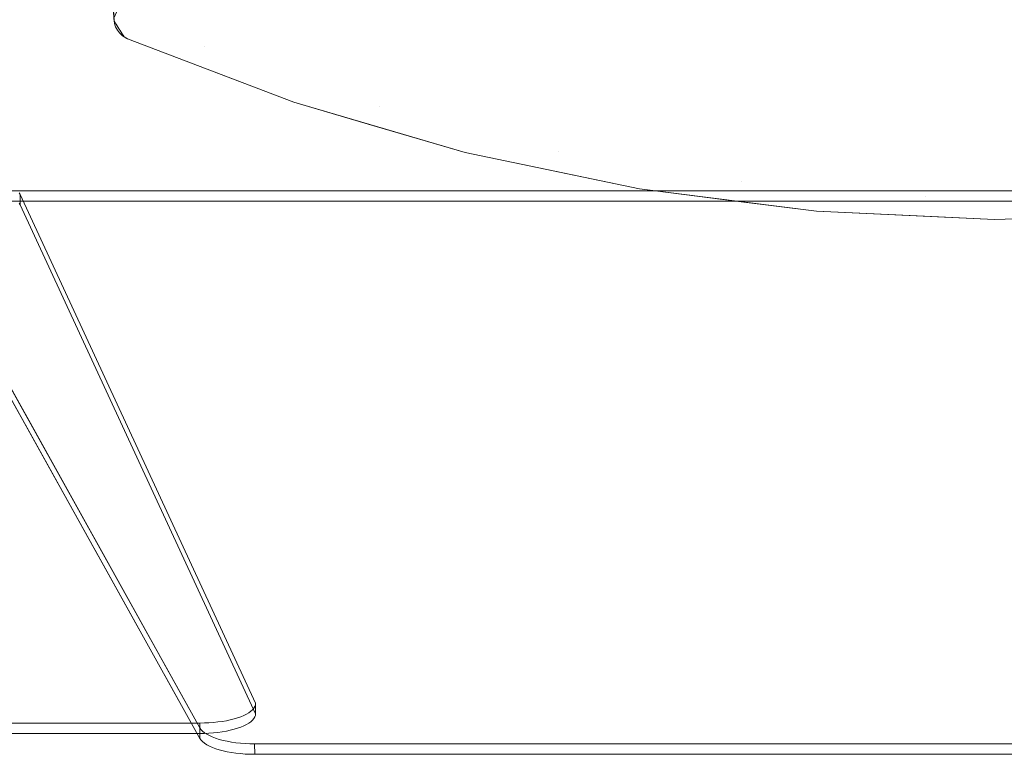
# Model space of a CAD drawing. Header units: millimetres. Extents: x -174 to 174, y -184 to 184.
# Tile 2 of 35: x -89 to -1, y -184 to -119. Entities that reach past the tile are written whole.
import ezdxf

# ---------------------------------------------------------------- set-up
doc = ezdxf.new("R2010")
doc.units = ezdxf.units.MM
doc.header["$LTSCALE"] = 5.08
doc.layers.add('Lighting-LED', color=7, linetype='Continuous', lineweight=5, true_color=0x000000)

# ---------------------------------------------------------------- blocks, each defined once
blk = doc.blocks.new('Group-1')
at = {"layer": 'Lighting-LED', "color": 18, "linetype": 'Continuous', "lineweight": 5}
for points, invisible_edges in [([(-5176.635, -839.152, -335.614), (-5176.79, -836.445, -346.052), (-5176.056, -849.225, -346.052)], 8), ([(-5176.79, -836.445, -346.052), (-5144.632, -860.974, -346.052), (-5159.949, -856.487, -346.052)], 9), ([(-5176.79, -836.445, -346.052), (-5129.006, -864.229, -346.052), (-5144.632, -860.974, -346.052)], 9), ([(-5176.79, -836.445, -346.052), (-5014.219, -836.772, -346.052), (-5034.375, -857.292, -346.052), (-5049.749, -861.582, -346.052)], 11), ([(-5176.79, -836.445, -346.052), (-5097.227, -866.968, -346.052), (-5113.171, -866.231, -346.052), (-5129.006, -864.229, -346.052)], 9), ([(-5049.749, -861.582, -346.052), (-5065.415, -864.636, -346.052), (-5176.79, -836.445, -346.052)], 10), ([(-5065.415, -864.636, -346.052), (-5081.275, -866.435, -346.052), (-5097.227, -866.968, -346.052), (-5176.79, -836.445, -346.052)], 12), ([(-5176.023, -849.393, -346.052), (-5176.056, -849.225, -346.052), (-5176.79, -836.445, -346.052), (-5159.949, -856.487, -346.052)], 12), ([(-5133.6, -848.176, -216.338), (-5118.352, -850.682, -216.338), (-5117.031, -839.825, -174.884), (-5131.376, -837.467, -174.884)], 15), ([(-5176.056, -849.225, -346.052), (-5176.056, -849.225, -315.191), (-5176.398, -843.269, -323.915), (-5176.635, -839.152, -335.614)], 10), ([(-5166.111, -846.839, -258.459), (-5150.86, -852.069, -258.459), (-5148.585, -844.403, -216.338), (-5163.202, -839.389, -216.338)], 15), ([(-5118.352, -850.682, -216.338), (-5102.947, -851.904, -216.338), (-5102.539, -840.975, -174.884), (-5117.031, -839.825, -174.884)], 15), ([(-5102.947, -851.904, -216.338), (-5087.495, -851.834, -216.338), (-5088.002, -840.909, -174.884), (-5102.539, -840.975, -174.884)], 15), ([(-5176.056, -849.225, -315.191), (-5176.071, -848.959, -311.369), (-5176.398, -843.269, -323.915)], 8), ([(-5150.86, -852.069, -258.459), (-5135.226, -856.006, -258.459), (-5133.6, -848.176, -216.338), (-5148.585, -844.403, -216.338)], 15), ([(-5175.266, -847.17, -288.141), (-5175.713, -848.164, -301.047), (-5167.936, -851.513, -301.038)], 10), ([(-5175.266, -847.17, -288.141), (-5167.936, -851.513, -301.038), (-5166.111, -846.839, -258.459)], 11), ([(-5167.936, -851.513, -301.038), (-5152.288, -856.88, -301.038), (-5150.86, -852.069, -258.459), (-5166.111, -846.839, -258.459)], 15), ([(-5167.936, -851.513, -301.038), (-5175.713, -848.164, -301.047), (-5176.071, -848.959, -311.369)], 9), ([(-5135.226, -856.006, -258.459), (-5119.317, -858.621, -258.459), (-5118.352, -850.682, -216.338), (-5133.6, -848.176, -216.338)], 15), ([(-5176.071, -848.959, -311.369), (-5176.056, -849.225, -315.191), (-5167.936, -851.513, -301.038)], 10), ([(-5176.056, -849.225, -346.052), (-5176.023, -849.393, -346.052), (-5175.966, -849.365, -317.545)], 10), ([(-5175.966, -849.365, -317.545), (-5176.056, -849.225, -315.191), (-5176.056, -849.225, -346.052)], 8), ([(-5176.056, -849.225, -315.191), (-5175.966, -849.365, -317.545), (-5167.936, -851.513, -301.038)], 10), ([(-5175.877, -849.506, -319.9), (-5175.966, -849.365, -317.545), (-5176.023, -849.393, -346.052)], 10), ([(-5176.023, -849.393, -346.052), (-5175.976, -849.558, -346.052), (-5175.877, -849.506, -319.9)], 10), ([(-5175.916, -849.719, -346.052), (-5175.976, -849.558, -346.052), (-5176.023, -849.393, -346.052), (-5159.949, -856.487, -346.052)], 12), ([(-5175.788, -849.647, -322.255), (-5175.877, -849.506, -319.9), (-5175.976, -849.558, -346.052)], 10), ([(-5175.976, -849.558, -346.052), (-5175.916, -849.719, -346.052), (-5175.788, -849.647, -322.255)], 10), ([(-5175.966, -849.365, -317.545), (-5175.877, -849.506, -319.9), (-5167.936, -851.513, -301.038)], 10), ([(-5175.698, -849.787, -324.61), (-5175.788, -849.647, -322.255), (-5175.916, -849.719, -346.052)], 10), ([(-5175.916, -849.719, -346.052), (-5175.843, -849.874, -346.052), (-5175.698, -849.787, -324.61)], 10), ([(-5159.949, -856.487, -346.052), (-5175.843, -849.874, -346.052), (-5175.916, -849.719, -346.052)], 9), ([(-5167.936, -851.513, -301.038), (-5175.877, -849.506, -319.9), (-5175.788, -849.647, -322.255)], 9), ([(-5175.609, -849.928, -326.965), (-5175.698, -849.787, -324.61), (-5175.843, -849.874, -346.052)], 10), ([(-5167.936, -851.513, -301.038), (-5175.788, -849.647, -322.255), (-5175.698, -849.787, -324.61)], 9), ([(-5168.592, -853.189, -340.028), (-5175.698, -849.787, -324.61), (-5175.609, -849.928, -326.965)], 9), ([(-5175.698, -849.787, -324.61), (-5168.592, -853.189, -340.028), (-5167.936, -851.513, -301.038)], 11), ([(-5175.843, -849.874, -346.052), (-5175.757, -850.022, -346.052), (-5175.609, -849.928, -326.965)], 10), ([(-5175.757, -850.022, -346.052), (-5175.843, -849.874, -346.052), (-5159.949, -856.487, -346.052)], 10), ([(-5175.519, -850.069, -329.32), (-5175.609, -849.928, -326.965), (-5175.757, -850.022, -346.052)], 10), ([(-5175.757, -850.022, -346.052), (-5175.659, -850.163, -346.052), (-5175.519, -850.069, -329.32)], 10), ([(-5159.949, -856.487, -346.052), (-5175.55, -850.295, -346.052), (-5175.659, -850.163, -346.052), (-5175.757, -850.022, -346.052)], 9), ([(-5175.43, -850.209, -331.675), (-5175.519, -850.069, -329.32), (-5175.659, -850.163, -346.052)], 10), ([(-5175.659, -850.163, -346.052), (-5175.55, -850.295, -346.052), (-5175.43, -850.209, -331.675)], 10), ([(-5168.592, -853.189, -340.028), (-5175.609, -849.928, -326.965), (-5175.519, -850.069, -329.32)], 9), ([(-5175.34, -850.35, -334.03), (-5175.43, -850.209, -331.675), (-5175.55, -850.295, -346.052)], 10), ([(-5175.55, -850.295, -346.052), (-5175.43, -850.418, -346.052), (-5175.34, -850.35, -334.03)], 10), ([(-5175.3, -850.53, -346.052), (-5175.43, -850.418, -346.052), (-5175.55, -850.295, -346.052), (-5159.949, -856.487, -346.052)], 12), ([(-5175.519, -850.069, -329.32), (-5175.43, -850.209, -331.675), (-5168.592, -853.189, -340.028)], 10), ([(-5168.592, -853.189, -340.028), (-5175.43, -850.209, -331.675), (-5175.34, -850.35, -334.03)], 9), ([(-5175.251, -850.491, -336.385), (-5175.34, -850.35, -334.03), (-5175.43, -850.418, -346.052)], 10), ([(-5175.43, -850.418, -346.052), (-5175.3, -850.53, -346.052), (-5175.251, -850.491, -336.385)], 10), ([(-5175.34, -850.35, -334.03), (-5175.251, -850.491, -336.385), (-5168.592, -853.189, -340.028)], 10), ([(-5175.161, -850.631, -338.739), (-5175.251, -850.491, -336.385), (-5175.3, -850.53, -346.052)], 10), ([(-5175.3, -850.53, -346.052), (-5175.161, -850.631, -346.052), (-5175.161, -850.631, -338.739)], 10), ([(-5159.949, -856.487, -346.052), (-5175.161, -850.631, -346.052), (-5175.3, -850.53, -346.052)], 9), ([(-5168.592, -853.189, -340.028), (-5175.251, -850.491, -336.385), (-5175.161, -850.631, -338.739)], 9), ([(-5175.161, -850.631, -338.739), (-5175.161, -850.631, -346.052), (-5175.015, -850.72, -346.052), (-5175.015, -850.72, -339.981)], 5), ([(-5159.949, -856.487, -346.052), (-5174.861, -850.797, -346.052), (-5175.015, -850.72, -346.052), (-5175.161, -850.631, -346.052)], 8), ([(-5175.161, -850.631, -338.739), (-5175.015, -850.72, -339.981), (-5168.592, -853.189, -340.028)], 10), ([(-5119.317, -858.621, -258.459), (-5103.246, -859.896, -258.459), (-5102.947, -851.904, -216.338), (-5118.352, -850.682, -216.338)], 15), ([(-5175.015, -850.72, -346.052), (-5174.923, -850.768, -340.405), (-5174.944, -850.758, -340.336)], 9), ([(-5175.015, -850.72, -346.052), (-5174.898, -850.78, -340.473), (-5174.912, -850.774, -340.44)], 9), ([(-5174.912, -850.774, -340.44), (-5174.923, -850.768, -340.405), (-5175.015, -850.72, -346.052)], 10), ([(-5174.944, -850.758, -340.336), (-5174.961, -850.749, -340.266), (-5175.015, -850.72, -346.052)], 10), ([(-5175.015, -850.72, -346.052), (-5174.873, -850.792, -340.519), (-5174.878, -850.79, -340.512)], 9), ([(-5174.878, -850.79, -340.512), (-5174.882, -850.787, -340.505), (-5175.015, -850.72, -346.052)], 10), ([(-5174.882, -850.787, -340.505), (-5174.891, -850.784, -340.489), (-5175.015, -850.72, -346.052)], 10), ([(-5174.891, -850.784, -340.489), (-5174.898, -850.78, -340.473), (-5175.015, -850.72, -346.052)], 10), ([(-5175.015, -850.72, -346.052), (-5174.861, -850.797, -346.052), (-5174.861, -850.797, -340.533)], 8), ([(-5174.861, -850.797, -340.533), (-5174.864, -850.796, -340.53), (-5175.015, -850.72, -346.052)], 10), ([(-5174.864, -850.796, -340.53), (-5174.867, -850.794, -340.526), (-5175.015, -850.72, -346.052)], 10), ([(-5174.867, -850.794, -340.526), (-5174.873, -850.792, -340.519), (-5175.015, -850.72, -346.052)], 10), ([(-5174.961, -850.749, -340.266), (-5175.015, -850.72, -339.981), (-5175.015, -850.72, -346.052)], 10), ([(-5175.015, -850.72, -339.981), (-5174.961, -850.749, -340.266), (-5168.592, -853.189, -340.028)], 10), ([(-5174.961, -850.749, -340.266), (-5174.944, -850.758, -340.336), (-5168.592, -853.189, -340.028)], 10), ([(-5168.592, -853.189, -340.028), (-5174.944, -850.758, -340.336), (-5174.923, -850.768, -340.405)], 9), ([(-5168.592, -853.189, -340.028), (-5174.923, -850.768, -340.405), (-5174.912, -850.774, -340.44)], 9), ([(-5168.592, -853.189, -340.028), (-5174.912, -850.774, -340.44), (-5174.898, -850.78, -340.473), (-5174.891, -850.784, -340.489)], 9), ([(-5174.891, -850.784, -340.489), (-5174.882, -850.787, -340.505), (-5168.592, -853.189, -340.028)], 10), ([(-5174.882, -850.787, -340.505), (-5174.878, -850.79, -340.512), (-5168.592, -853.189, -340.028)], 10), ([(-5168.592, -853.189, -340.028), (-5174.878, -850.79, -340.512), (-5174.873, -850.792, -340.519), (-5174.867, -850.794, -340.526)], 9), ([(-5174.867, -850.794, -340.526), (-5174.864, -850.796, -340.53), (-5168.592, -853.189, -340.028)], 10), ([(-5174.864, -850.796, -340.53), (-5174.861, -850.797, -340.533), (-5168.592, -853.189, -340.028)], 8), ([(-5174.861, -850.797, -346.052), (-5159.949, -856.487, -346.052), (-5159.949, -856.487, -339.332), (-5168.592, -853.189, -340.028)], 10), ([(-5168.592, -853.189, -340.028), (-5174.861, -850.797, -340.533), (-5174.861, -850.797, -346.052)], 8), ([(-5167.936, -851.513, -301.038), (-5168.592, -853.189, -340.028), (-5159.949, -856.487, -339.332)], 9), ([(-5152.288, -856.88, -301.038), (-5167.936, -851.513, -301.038), (-5159.949, -856.487, -339.332)], 11), ([(-5152.288, -856.88, -301.038), (-5136.246, -860.919, -301.038), (-5135.226, -856.006, -258.459), (-5150.86, -852.069, -258.459)], 15), ([(-5103.246, -859.896, -258.459), (-5087.123, -859.823, -258.459), (-5087.495, -851.834, -216.338), (-5102.947, -851.904, -216.338)], 15), ([(-5152.794, -858.583, -338.975), (-5159.949, -856.487, -339.332), (-5159.949, -856.487, -346.052), (-5144.632, -860.974, -346.052)], 10), ([(-5159.949, -856.487, -339.332), (-5152.794, -858.583, -338.975), (-5152.288, -856.88, -301.038)], 10), ([(-5136.246, -860.919, -301.038), (-5119.923, -863.602, -301.038), (-5119.317, -858.621, -258.459), (-5135.226, -856.006, -258.459)], 15), ([(-5152.288, -856.88, -301.038), (-5152.794, -858.583, -338.975), (-5144.632, -860.974, -338.568)], 9), ([(-5136.246, -860.919, -301.038), (-5152.288, -856.88, -301.038), (-5144.632, -860.974, -338.568)], 11), ([(-5144.632, -860.974, -346.052), (-5144.632, -860.974, -338.568), (-5152.794, -858.583, -338.975)], 9), ([(-5119.923, -863.602, -301.038), (-5103.433, -864.91, -301.038), (-5103.246, -859.896, -258.459), (-5119.317, -858.621, -258.459)], 15), ([(-5103.433, -864.91, -301.038), (-5086.891, -864.835, -301.038), (-5087.123, -859.823, -258.459), (-5103.246, -859.896, -258.459)], 15), ([(-5144.632, -860.974, -338.568), (-5136.605, -862.646, -338.362), (-5136.246, -860.919, -301.038)], 10), ([(-5136.605, -862.646, -338.362), (-5144.632, -860.974, -338.568), (-5144.632, -860.974, -346.052), (-5129.006, -864.229, -346.052)], 10), ([(-5136.246, -860.919, -301.038), (-5136.605, -862.646, -338.362), (-5129.006, -864.229, -338.168)], 9), ([(-5119.923, -863.602, -301.038), (-5136.246, -860.919, -301.038), (-5129.006, -864.229, -338.168)], 11), ([(-5129.006, -864.229, -346.052), (-5129.006, -864.229, -338.168), (-5136.605, -862.646, -338.362)], 9), ([(-5129.006, -864.229, -338.168), (-5120.135, -865.35, -338.13), (-5119.923, -863.602, -301.038)], 10), ([(-5119.923, -863.602, -301.038), (-5120.135, -865.35, -338.13), (-5113.171, -866.231, -338.101)], 9), ([(-5103.433, -864.91, -301.038), (-5119.923, -863.602, -301.038), (-5113.171, -866.231, -338.101)], 11), ([(-5184.549, -864.581, -368.785), (-5184.463, -864.728, -369.176), (-5168.383, -912.044, -494.349), (-5217.533, -912.044, -494.349)], 10), ([(-4988.981, -871.88, -382.061), (-5201.968, -871.88, -382.061), (-5201.975, -864.404, -362.282), (-4988.975, -864.404, -362.282)], 11), ([(-5184.549, -864.581, -368.785), (-5184.549, -865.516, -368.432), (-5184.463, -865.664, -368.822), (-5184.463, -864.728, -369.176)], 1), ([(-5167.56, -912.02, -494.285), (-5184.463, -864.728, -369.176), (-5163.383, -910.276, -489.672), (-5163.4, -910.422, -490.058)], 9), ([(-5167.56, -912.02, -494.285), (-5167.97, -912.038, -494.333), (-5168.383, -912.044, -494.349), (-5184.463, -864.728, -369.176)], 12), ([(-5120.135, -865.35, -338.13), (-5129.006, -864.229, -338.168), (-5129.006, -864.229, -346.052), (-5113.171, -866.231, -346.052)], 10), ([(-5217.533, -912.979, -493.995), (-5168.383, -912.979, -493.995), (-5184.463, -865.664, -368.822), (-5184.549, -865.516, -368.432)], 10), ([(-5201.962, -872.815, -381.707), (-4988.987, -872.815, -381.707), (-4988.975, -865.339, -361.929), (-5201.975, -865.339, -361.929)], 11), ([(-5184.463, -865.664, -368.822), (-5168.383, -912.979, -493.995), (-5167.97, -912.973, -493.979), (-5167.56, -912.955, -493.931)], 9), ([(-5163.4, -911.357, -489.704), (-5163.383, -911.211, -489.318), (-5184.463, -865.664, -368.822), (-5167.56, -912.955, -493.931)], 12), ([(-5113.171, -866.231, -346.052), (-5113.171, -866.231, -338.101), (-5120.135, -865.35, -338.13)], 9), ([(-5113.171, -866.231, -338.101), (-5103.497, -866.678, -338.259), (-5103.433, -864.91, -301.038)], 10), ([(-5103.433, -864.91, -301.038), (-5103.497, -866.678, -338.259), (-5097.227, -866.968, -338.362)], 9), ([(-5086.891, -864.835, -301.038), (-5103.433, -864.91, -301.038), (-5097.227, -866.968, -338.362)], 11), ([(-5097.227, -866.968, -338.362), (-5086.806, -866.62, -338.76), (-5086.891, -864.835, -301.038)], 10), ([(-5103.497, -866.678, -338.259), (-5113.171, -866.231, -338.101), (-5113.171, -866.231, -346.052), (-5097.227, -866.968, -346.052)], 10), ([(-5086.806, -866.62, -338.76), (-5097.227, -866.968, -338.362), (-5097.227, -866.968, -346.052), (-5081.275, -866.435, -346.052)], 10), ([(-5097.227, -866.968, -346.052), (-5097.227, -866.968, -338.362), (-5103.497, -866.678, -338.259)], 9), ([(-4988.981, -871.88, -382.061), (-5187.281, -878.559, -399.731), (-5201.968, -871.88, -382.061)], 9), ([(-4988.981, -871.88, -382.061), (-5168.375, -912.479, -489.466), (-5187.281, -878.559, -399.731)], 9), ([(-5168.137, -912.771, -490.238), (-5168.274, -912.627, -489.857), (-5168.375, -912.479, -489.466), (-4988.981, -871.88, -382.061)], 12), ([(-4988.981, -871.88, -382.061), (-5167.966, -912.91, -490.607), (-5168.137, -912.771, -490.238)], 9), ([(-5167.525, -913.171, -491.297), (-5167.761, -913.044, -490.961), (-5167.966, -912.91, -490.607), (-4988.981, -871.88, -382.061)], 12), ([(-4988.981, -871.88, -382.061), (-5167.259, -913.291, -491.613), (-5167.525, -913.171, -491.297)], 9), ([(-5166.645, -913.503, -492.174), (-5166.965, -913.401, -491.906), (-5167.259, -913.291, -491.613), (-4988.981, -871.88, -382.061)], 12), ([(-4988.981, -871.88, -382.061), (-5166.301, -913.594, -492.416), (-5166.645, -913.503, -492.174)], 9), ([(-5165.554, -913.744, -492.813), (-5165.937, -913.675, -492.63), (-5166.301, -913.594, -492.416), (-4988.981, -871.88, -382.061)], 12), ([(-4988.981, -871.88, -382.061), (-5165.156, -913.802, -492.965), (-5165.554, -913.744, -492.813)], 9), ([(-5164.325, -913.879, -493.17), (-5164.745, -913.847, -493.084), (-5165.156, -913.802, -492.965), (-4988.981, -871.88, -382.061)], 12), ([(-4988.981, -871.88, -382.061), (-5163.899, -913.899, -493.221), (-5164.325, -913.879, -493.17)], 9), ([(-4988.981, -871.88, -382.061), (-5163.469, -913.905, -493.239), (-5163.899, -913.899, -493.221)], 9), ([(-5163.469, -913.905, -493.239), (-4988.981, -871.88, -382.061), (-5003.669, -878.559, -399.731)], 9), ([(-5201.962, -872.815, -381.707), (-5003.675, -879.495, -399.377), (-4988.987, -872.815, -381.707)], 9), ([(-5201.962, -872.815, -381.707), (-5022.99, -913.846, -490.253), (-5022.819, -913.706, -489.885)], 9), ([(-5201.962, -872.815, -381.707), (-5022.581, -913.415, -489.112), (-5003.675, -879.495, -399.377)], 9), ([(-5201.962, -872.815, -381.707), (-5023.697, -914.226, -491.259), (-5023.431, -914.107, -490.943)], 9), ([(-5022.819, -913.706, -489.885), (-5022.682, -913.562, -489.503), (-5022.581, -913.415, -489.112), (-5201.962, -872.815, -381.707)], 12), ([(-5201.962, -872.815, -381.707), (-5024.655, -914.53, -492.063), (-5024.311, -914.438, -491.821)], 9), ([(-5023.431, -914.107, -490.943), (-5023.194, -913.98, -490.607), (-5022.99, -913.846, -490.253), (-5201.962, -872.815, -381.707)], 12), ([(-5201.962, -872.815, -381.707), (-5027.057, -914.834, -492.868), (-5026.631, -914.815, -492.816)], 9), ([(-5201.962, -872.815, -381.707), (-5025.8, -914.737, -492.611), (-5025.402, -914.68, -492.459)], 9), ([(-5024.311, -914.438, -491.821), (-5023.991, -914.337, -491.552), (-5023.697, -914.226, -491.259), (-5201.962, -872.815, -381.707)], 12), ([(-5201.962, -872.815, -381.707), (-5027.486, -914.841, -492.885), (-5027.057, -914.834, -492.868)], 9), ([(-5025.402, -914.68, -492.459), (-5025.019, -914.61, -492.276), (-5024.655, -914.53, -492.063), (-5201.962, -872.815, -381.707)], 12), ([(-5027.486, -914.841, -492.885), (-5201.962, -872.815, -381.707), (-5187.275, -879.495, -399.377)], 9), ([(-5026.631, -914.815, -492.816), (-5026.21, -914.782, -492.73), (-5025.8, -914.737, -492.611), (-5201.962, -872.815, -381.707)], 12), ([(-5027.48, -913.905, -493.239), (-5163.469, -913.905, -493.239), (-5003.669, -878.559, -399.731)], 10), ([(-5163.463, -914.841, -492.885), (-5187.275, -879.495, -399.377), (-5168.369, -913.415, -489.112)], 9), ([(-5163.463, -914.841, -492.885), (-5027.486, -914.841, -492.885), (-5187.275, -879.495, -399.377)], 10), ([(-5163.4, -910.422, -490.058), (-5163.451, -910.567, -490.442), (-5163.536, -910.71, -490.82), (-5167.56, -912.02, -494.285)], 12), ([(-5163.451, -910.567, -490.442), (-5163.451, -911.502, -490.088), (-5163.536, -911.645, -490.466), (-5163.536, -910.71, -490.82)], 5), ([(-5163.4, -910.422, -490.058), (-5163.4, -911.357, -489.704), (-5163.451, -911.502, -490.088), (-5163.451, -910.567, -490.442)], 5), ([(-5163.383, -910.276, -489.672), (-5163.383, -911.211, -489.318), (-5163.4, -911.357, -489.704), (-5163.4, -910.422, -490.058)], 4), ([(-5163.536, -910.71, -490.82), (-5163.654, -910.85, -491.19), (-5167.56, -912.02, -494.285)], 10), ([(-5167.56, -912.02, -494.285), (-5163.654, -910.85, -491.19), (-5163.804, -910.986, -491.55), (-5163.986, -911.117, -491.898)], 9), ([(-5163.986, -911.117, -491.898), (-5164.197, -911.243, -492.23), (-5167.56, -912.02, -494.285)], 10), ([(-5167.56, -912.02, -494.285), (-5164.197, -911.243, -492.23), (-5164.437, -911.362, -492.544), (-5164.704, -911.473, -492.839)], 9), ([(-5167.56, -912.955, -493.931), (-5163.536, -911.645, -490.466), (-5163.451, -911.502, -490.088), (-5163.4, -911.357, -489.704)], 9), ([(-5167.56, -912.02, -494.285), (-5164.704, -911.473, -492.839), (-5164.997, -911.577, -493.113)], 9), ([(-5164.704, -911.473, -492.839), (-5164.704, -912.409, -492.486), (-5164.997, -912.512, -492.759), (-5164.997, -911.577, -493.113)], 5), ([(-5164.437, -911.362, -492.544), (-5164.437, -912.297, -492.191), (-5164.704, -912.409, -492.486), (-5164.704, -911.473, -492.839)], 5), ([(-5164.197, -911.243, -492.23), (-5164.197, -912.178, -491.876), (-5164.437, -912.297, -492.191), (-5164.437, -911.362, -492.544)], 5), ([(-5163.986, -911.117, -491.898), (-5163.986, -912.053, -491.544), (-5164.197, -912.178, -491.876), (-5164.197, -911.243, -492.23)], 5), ([(-5163.804, -910.986, -491.55), (-5163.804, -911.921, -491.197), (-5163.986, -912.053, -491.544), (-5163.986, -911.117, -491.898)], 5), ([(-5163.654, -910.85, -491.19), (-5163.654, -911.785, -490.837), (-5163.804, -911.921, -491.197), (-5163.804, -910.986, -491.55)], 5), ([(-5163.536, -910.71, -490.82), (-5163.536, -911.645, -490.466), (-5163.654, -911.785, -490.837), (-5163.654, -910.85, -491.19)], 5), ([(-5167.97, -912.038, -494.333), (-5167.97, -912.973, -493.979), (-5168.383, -912.979, -493.995), (-5168.383, -912.044, -494.349)], 1), ([(-5167.56, -912.02, -494.285), (-5167.56, -912.955, -493.931), (-5167.97, -912.973, -493.979), (-5167.97, -912.038, -494.333)], 5), ([(-5164.997, -911.577, -493.113), (-5165.312, -911.671, -493.363), (-5165.648, -911.756, -493.587), (-5167.56, -912.02, -494.285)], 12), ([(-5167.56, -912.955, -493.931), (-5163.654, -911.785, -490.837), (-5163.536, -911.645, -490.466)], 9), ([(-5166.76, -911.948, -494.095), (-5167.156, -911.99, -494.206), (-5167.56, -912.02, -494.285), (-5165.648, -911.756, -493.587)], 12), ([(-5163.986, -912.053, -491.544), (-5163.804, -911.921, -491.197), (-5163.654, -911.785, -490.837), (-5167.56, -912.955, -493.931)], 12), ([(-5167.156, -911.99, -494.206), (-5167.156, -912.925, -493.852), (-5167.56, -912.955, -493.931), (-5167.56, -912.02, -494.285)], 5), ([(-5167.56, -912.955, -493.931), (-5164.197, -912.178, -491.876), (-5163.986, -912.053, -491.544)], 9), ([(-5164.704, -912.409, -492.486), (-5164.437, -912.297, -492.191), (-5164.197, -912.178, -491.876), (-5167.56, -912.955, -493.931)], 12), ([(-5166.76, -911.948, -494.095), (-5166.76, -912.883, -493.742), (-5167.156, -912.925, -493.852), (-5167.156, -911.99, -494.206)], 5), ([(-5165.648, -911.756, -493.587), (-5166.003, -911.831, -493.785), (-5166.375, -911.895, -493.955), (-5166.76, -911.948, -494.095)], 8), ([(-5166.375, -911.895, -493.955), (-5166.375, -912.83, -493.601), (-5166.76, -912.883, -493.742), (-5166.76, -911.948, -494.095)], 5), ([(-5166.003, -911.831, -493.785), (-5166.003, -912.766, -493.431), (-5166.375, -912.83, -493.601), (-5166.375, -911.895, -493.955)], 5), ([(-5165.648, -911.756, -493.587), (-5165.648, -912.691, -493.234), (-5166.003, -912.766, -493.431), (-5166.003, -911.831, -493.785)], 5), ([(-5165.312, -911.671, -493.363), (-5165.312, -912.606, -493.009), (-5165.648, -912.691, -493.234), (-5165.648, -911.756, -493.587)], 5), ([(-5164.997, -911.577, -493.113), (-5164.997, -912.512, -492.759), (-5165.312, -912.606, -493.009), (-5165.312, -911.671, -493.363)], 5), ([(-5168.369, -913.415, -489.112), (-5168.375, -912.479, -489.466), (-5168.274, -912.627, -489.857), (-5168.268, -913.562, -489.503)], 4), ([(-5168.268, -913.562, -489.503), (-5168.274, -912.627, -489.857), (-5168.137, -912.771, -490.238), (-5168.131, -913.706, -489.885)], 5), ([(-5168.131, -913.706, -489.885), (-5168.137, -912.771, -490.238), (-5167.966, -912.91, -490.607), (-5167.96, -913.846, -490.253)], 5), ([(-5167.96, -913.846, -490.253), (-5167.966, -912.91, -490.607), (-5167.761, -913.044, -490.961), (-5167.755, -913.98, -490.607)], 5), ([(-5167.755, -913.98, -490.607), (-5167.761, -913.044, -490.961), (-5167.525, -913.171, -491.297), (-5167.519, -914.107, -490.943)], 5), ([(-5164.997, -912.512, -492.759), (-5164.704, -912.409, -492.486), (-5167.56, -912.955, -493.931)], 10), ([(-5167.56, -912.955, -493.931), (-5165.648, -912.691, -493.234), (-5165.312, -912.606, -493.009), (-5164.997, -912.512, -492.759)], 9), ([(-5165.648, -912.691, -493.234), (-5167.56, -912.955, -493.931), (-5167.156, -912.925, -493.852), (-5166.76, -912.883, -493.742)], 9), ([(-5167.519, -914.107, -490.943), (-5167.525, -913.171, -491.297), (-5167.259, -913.291, -491.613), (-5167.253, -914.226, -491.259)], 5), ([(-5166.76, -912.883, -493.742), (-5166.375, -912.83, -493.601), (-5166.003, -912.766, -493.431), (-5165.648, -912.691, -493.234)], 8), ([(-5168.369, -913.415, -489.112), (-5168.268, -913.562, -489.503), (-5168.131, -913.706, -489.885), (-5167.96, -913.846, -490.253)], 8), ([(-5167.96, -913.846, -490.253), (-5167.755, -913.98, -490.607), (-5168.369, -913.415, -489.112)], 10), ([(-5167.755, -913.98, -490.607), (-5167.519, -914.107, -490.943), (-5168.369, -913.415, -489.112)], 10), ([(-5167.519, -914.107, -490.943), (-5167.253, -914.226, -491.259), (-5168.369, -913.415, -489.112)], 10), ([(-5167.253, -914.226, -491.259), (-5166.959, -914.337, -491.552), (-5168.369, -913.415, -489.112)], 10), ([(-5166.959, -914.337, -491.552), (-5166.638, -914.438, -491.821), (-5168.369, -913.415, -489.112)], 10), ([(-5166.638, -914.438, -491.821), (-5166.295, -914.53, -492.063), (-5168.369, -913.415, -489.112)], 10), ([(-5166.295, -914.53, -492.063), (-5165.93, -914.61, -492.276), (-5168.369, -913.415, -489.112)], 10), ([(-5165.93, -914.61, -492.276), (-5165.548, -914.68, -492.459), (-5168.369, -913.415, -489.112)], 10), ([(-5165.548, -914.68, -492.459), (-5165.15, -914.737, -492.611), (-5168.369, -913.415, -489.112)], 10), ([(-5165.15, -914.737, -492.611), (-5164.739, -914.782, -492.73), (-5168.369, -913.415, -489.112)], 10), ([(-5164.739, -914.782, -492.73), (-5164.319, -914.815, -492.816), (-5168.369, -913.415, -489.112)], 10), ([(-5164.319, -914.815, -492.816), (-5163.893, -914.834, -492.868), (-5168.369, -913.415, -489.112)], 10), ([(-5163.893, -914.834, -492.868), (-5163.463, -914.841, -492.885), (-5168.369, -913.415, -489.112)], 10), ([(-5167.253, -914.226, -491.259), (-5167.259, -913.291, -491.613), (-5166.965, -913.401, -491.906), (-5166.959, -914.337, -491.552)], 5), ([(-5166.959, -914.337, -491.552), (-5166.965, -913.401, -491.906), (-5166.645, -913.503, -492.174), (-5166.638, -914.438, -491.821)], 5), ([(-5166.638, -914.438, -491.821), (-5166.645, -913.503, -492.174), (-5166.301, -913.594, -492.416), (-5166.295, -914.53, -492.063)], 5), ([(-5166.295, -914.53, -492.063), (-5166.301, -913.594, -492.416), (-5165.937, -913.675, -492.63), (-5165.93, -914.61, -492.276)], 5), ([(-5165.93, -914.61, -492.276), (-5165.937, -913.675, -492.63), (-5165.554, -913.744, -492.813), (-5165.548, -914.68, -492.459)], 5), ([(-5165.548, -914.68, -492.459), (-5165.554, -913.744, -492.813), (-5165.156, -913.802, -492.965), (-5165.15, -914.737, -492.611)], 5), ([(-5165.15, -914.737, -492.611), (-5165.156, -913.802, -492.965), (-5164.745, -913.847, -493.084), (-5164.739, -914.782, -492.73)], 5), ([(-5164.739, -914.782, -492.73), (-5164.745, -913.847, -493.084), (-5164.325, -913.879, -493.17), (-5164.319, -914.815, -492.816)], 5), ([(-5164.319, -914.815, -492.816), (-5164.325, -913.879, -493.17), (-5163.899, -913.899, -493.221), (-5163.893, -914.834, -492.868)], 5), ([(-5163.893, -914.834, -492.868), (-5163.899, -913.899, -493.221), (-5163.469, -913.905, -493.239), (-5163.463, -914.841, -492.885)], 1)]:
    blk.add_3dface(points, dxfattribs=dict(at, invisible_edges=invisible_edges))
for points in [[(-4988.975, -864.404, -362.282), (-5201.975, -864.404, -362.282), (-5201.975, -865.339, -361.929), (-4988.975, -865.339, -361.929)], [(-5184.463, -864.728, -369.176), (-5184.463, -865.664, -368.822), (-5163.383, -911.211, -489.318), (-5163.383, -910.276, -489.672)], [(-5187.275, -879.495, -399.377), (-5187.281, -878.559, -399.731), (-5168.375, -912.479, -489.466), (-5168.369, -913.415, -489.112)], [(-5168.383, -912.044, -494.349), (-5168.383, -912.979, -493.995), (-5217.533, -912.979, -493.995), (-5217.533, -912.044, -494.349)], [(-5027.48, -913.905, -493.239), (-5027.486, -914.841, -492.885), (-5163.463, -914.841, -492.885), (-5163.469, -913.905, -493.239)]]:
    blk.add_3dface(points, dxfattribs=at)
at = {"layer": 'Lighting-LED', "color": 0, "flags": 1}
for tag in ['Yoke', 'Weight', 'Weight', 'Wattage', '3D_Symbol_Name', 'Candlepower', 'Body', 'Model_Name', 'Beam_Angle', 'Field_Angle', 'Remarks', 'Beam_Angle_2', 'Field_Angle_2', 'Num_Channels', 'Frame_Size', 'Device_Type', 'FixtureID', 'Frame_Size', 'Base', 'Lens', 'Inst_Type', 'Lamp']:
    blk.add_attdef(tag, (-4365.465, 1246.738), '', height=0.18, dxfattribs=at)

msp = doc.modelspace()

# ---------------------------------------------------------------- block references
at = {"layer": 'Lighting-LED', "color": 7}
msp.add_blockref('Group-1', (5095.474, 730.464), dxfattribs=at)

doc.saveas('drawing.dxf')
